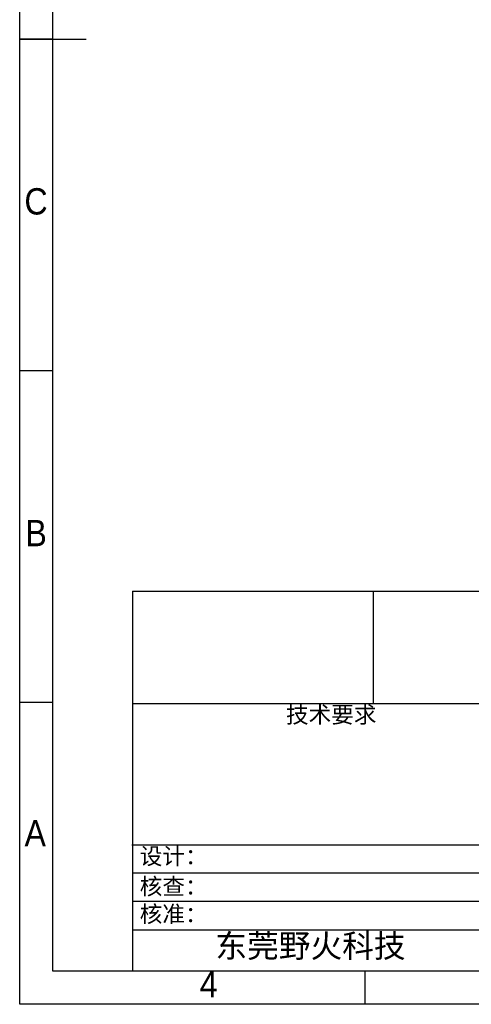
# Model space of a CAD drawing. Header units: millimetres. Extents: x 3 to 207, y 3 to 294.
# Tile 1 of 18: x 3 to 71, y 3 to 151. Entities that reach past the tile are written whole.
import ezdxf

# ---------------------------------------------------------------- set-up
doc = ezdxf.new("R2010")
doc.units = ezdxf.units.MM
doc.linetypes.add('SLD-实线', pattern=[0])
doc.layers.add('注释', color=2, linetype='SLD-实线')
doc.layers.add('草图直线', color=1, linetype='SLD-实线')
doc.styles.add('SLDTEXTSTYLE1', font='MSYH.TTC', dxfattribs={"bigfont": 'bigfont'})
doc.styles.add('SLDTEXTSTYLE2', font='GOTHIC.TTF', dxfattribs={"width": 0.913})

msp = doc.modelspace()

# ---------------------------------------------------------------- linework, layer by layer
at = {"layer": '草图直线'}
for p, q in [((3, 3), (3, 294)), ((8, 8), (8, 289)), ((2.999, 148.5), (13.001, 148.5)), ((8, 148.5), (3, 148.5)), ((8, 98.5), (3, 98.5)), ((20, 65.25), (202, 65.25)), ((20, 65.25), (20, 8)), ((56.2789, 48.2872), (56.2789, 65.25)), ((8, 48.5), (3, 48.5)), ((118.8, 48.2872), (19.9679, 48.2872)), ((74.6, 27.0035), (19.8768, 27.0035)), ((74.6, 22.7499), (20, 22.7499)), ((74.6, 18.5), (20, 18.5)), ((20, 14.25), (202, 14.25)), ((202, 8), (8, 8)), ((55, 8), (55, 3)), ((207, 3), (3, 3))]:
    msp.add_line(p, q, dxfattribs=at)

# ---------------------------------------------------------------- texts
at = {"layer": '注释'}
for s, insert, char_height, attachment_point, style in [('C', (5.4587, 126.0136), 3.9687, 2, 'SLDTEXTSTYLE2'), ('B', (5.4706, 76.0136), 3.9687, 2, 'SLDTEXTSTYLE2'), ('技术要求', (43.1006, 47.914), 2.5, 1, 'SLDTEXTSTYLE1'), ('A', (5.3397, 30.7636), 3.9687, 2, 'SLDTEXTSTYLE2'), ('设计：', (21.0719, 26.5862), 2.5, 1, 'SLDTEXTSTYLE1'), ('核查：', (21.0695, 22.0308), 2.5, 1, 'SLDTEXTSTYLE1'), ('核准：', (21.0719, 17.8616), 2.5, 1, 'SLDTEXTSTYLE1'), ('东莞野火科技', (32.4714, 13.5646), 3.5, 1, 'SLDTEXTSTYLE1'), ('4', (31.46, 8.0136), 3.9687, 2, 'SLDTEXTSTYLE2')]:
    msp.add_mtext(s, dxfattribs=dict(at, insert=insert, char_height=char_height, attachment_point=attachment_point, style=style))

doc.saveas('drawing.dxf')
